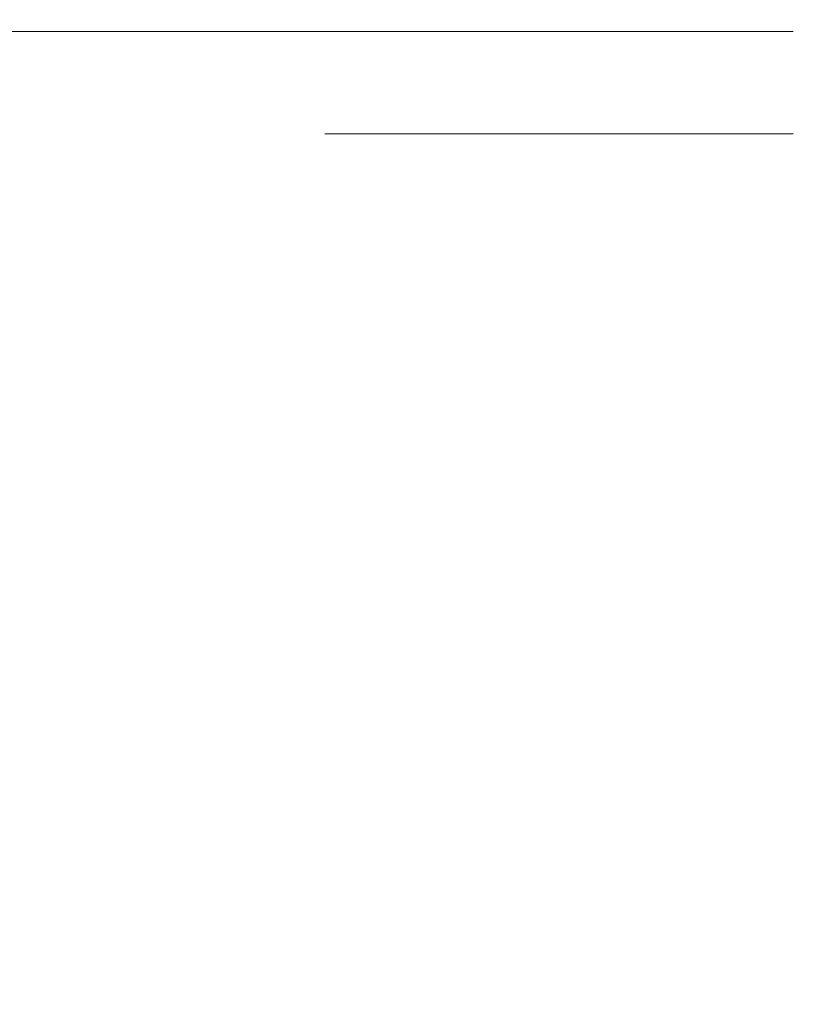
# Model space of a CAD drawing. Header units: millimetres. Extents: x 58537 to 97688, y -8921 to 14216.
# Tile 162 of 189: x 68569 to 68601, y 6589 to 6630. Entities that reach past the tile are written whole.
import ezdxf

# ---------------------------------------------------------------- set-up
doc = ezdxf.new("R2010")
doc.units = ezdxf.units.MM
doc.header["$MEASUREMENT"] = 0
doc.linetypes.add('Wipeout_Contour', pattern=[1000, 0, -1000])
doc.layers.add('Nowe_A-Armatura', color=7, linetype='Continuous')
doc.layers.add('Nowe_A-Wymiary-Zewnętrzne', color=7, linetype='Continuous')
doc.layers.add('Nowe_A-Armatura_Nr_pióra__1', color=7, linetype='Continuous', lineweight=13)
doc.layers.add('Nowe_A-Wymiary-Zewnętrzne_Nr_pióra__46', color=5, linetype='Continuous', lineweight=15)
doc.layers.add('Nowe_A-Wymiary-Zewnętrzne_Nr_pióra__45', color=7, linetype='Continuous', lineweight=15, true_color=0x40a5ff)
doc.layers.add('Nowe_A-Wymiary-Zewnętrzne_Nr_pióra__85', color=7, linetype='Continuous', lineweight=13, true_color=0x80c2ff)
doc.styles.add('STYL_AUTOMATYCZNY_2', font='arial.ttf')
doc.dimstyles.new('STYL_AUTOMATYCZNY__1', dxfattribs={"dimtxt": 125, "dimasz": 47.5, "dimexe": 0.18, "dimexo": 20, "dimgap": 0, "dimtad": 1, "dimdec": 1, "dimlfac": 0.1, "dimzin": 0, "dimdsep": 46, "dimtxsty": 'STYL_AUTOMATYCZNY_2', "dimblk": 'ARROWHEAD_11', "dimblk1": 'ARROWHEAD_11', "dimblk2": 'ARROWHEAD_11', "dimcen": 0.09, "dimclrd": 256, "dimclre": 256, "dimclrt": 5, "dimadec": 1, "dimazin": 0, "dimtfac": 1, "dimtdec": 4, "dimtmove": 0, "dimatfit": 3, "dimfxl": 0, "dimtolj": 1, "dimtzin": 0, "dimarcsym": 0})

# ---------------------------------------------------------------- blocks, each defined once
blk = doc.blocks.new('ElemPrzekroju_255')
at = {"color": 254, "linetype": 'Wipeout_Contour', "lineweight": 0, "ltscale": 206655.60547}
blk.add_wipeout([(68559.74, 6629.85), (68568.52, 6629.85), (68568.52, 6630)], dxfattribs=at).dxf.layer = 'Nowe_A-Armatura'
at = {"color": 254, "linetype": 'Wipeout_Contour', "lineweight": 0, "ltscale": 206711.074445}
blk.add_wipeout([(68581.44, 6625.67), (68586.06, 6625.67), (68586.06, 6627.47)], dxfattribs=at).dxf.layer = 'Nowe_A-Armatura'
at = {"color": 254, "linetype": 'Wipeout_Contour', "lineweight": 0, "ltscale": 206645.715396}
blk.add_wipeout([(68559.74, 6589.56), (68568.52, 6589.56), (68568.52, 6607.54)], dxfattribs=at).dxf.layer = 'Nowe_A-Armatura'
at = {"color": 254, "linetype": 'Wipeout_Contour', "lineweight": 0, "ltscale": 206706.772113}
blk.add_wipeout([(68590.91, 6589.56), (68581.44, 6571.78), (68590.91, 6571.78)], dxfattribs=at).dxf.layer = 'Nowe_A-Armatura'
at = {"color": 254, "linetype": 'Wipeout_Contour', "lineweight": 0, "ltscale": 206647.972274}
blk.add_wipeout([(68568.52, 6630), (68559.74, 6630), (68559.74, 6629.85)], dxfattribs=at).dxf.layer = 'Nowe_A-Armatura'
at = {"color": 254, "linetype": 'Wipeout_Contour', "lineweight": 0, "ltscale": 206707.740507}
blk.add_wipeout([(68586.06, 6627.47), (68581.44, 6627.47), (68581.44, 6625.67)], dxfattribs=at).dxf.layer = 'Nowe_A-Armatura'
at = {"color": 254, "linetype": 'Wipeout_Contour', "lineweight": 0, "ltscale": 206639.789394}
blk.add_wipeout([(68568.52, 6607.54), (68559.74, 6607.54), (68559.74, 6589.56)], dxfattribs=at).dxf.layer = 'Nowe_A-Armatura'
at = {"color": 254, "linetype": 'Wipeout_Contour', "lineweight": 0, "ltscale": 206700.134489}
blk.add_wipeout([(68581.44, 6589.56), (68581.44, 6571.78), (68590.91, 6589.56)], dxfattribs=at).dxf.layer = 'Nowe_A-Armatura'
at = {"color": 254, "linetype": 'Wipeout_Contour', "lineweight": 0, "ltscale": 206650.901508}
blk.add_wipeout([(68559.74, 6607.54), (68568.52, 6607.54), (68568.52, 6625.67)], dxfattribs=at).dxf.layer = 'Nowe_A-Armatura'
at = {"color": 254, "linetype": 'Wipeout_Contour', "lineweight": 0, "ltscale": 206717.074497}
blk.add_wipeout([(68590.91, 6625.67), (68581.44, 6607.54), (68590.91, 6607.54)], dxfattribs=at).dxf.layer = 'Nowe_A-Armatura'
at = {"color": 254, "linetype": 'Wipeout_Contour', "lineweight": 0, "ltscale": 206682.403956}
blk.add_wipeout([(68575.9, 6571.78), (68581.44, 6571.78), (68581.44, 6589.56)], dxfattribs=at).dxf.layer = 'Nowe_A-Armatura'
at = {"color": 254, "linetype": 'Wipeout_Contour', "lineweight": 0, "ltscale": 206736.864068}
blk.add_wipeout([(68590.91, 6571.78), (68601.29, 6571.78), (68601.29, 6589.56)], dxfattribs=at).dxf.layer = 'Nowe_A-Armatura'
at = {"color": 254, "linetype": 'Wipeout_Contour', "lineweight": 0, "ltscale": 206644.995039}
blk.add_wipeout([(68568.52, 6625.67), (68559.74, 6625.67), (68559.74, 6607.54)], dxfattribs=at).dxf.layer = 'Nowe_A-Armatura'
at = {"color": 254, "linetype": 'Wipeout_Contour', "lineweight": 0, "ltscale": 206710.480608}
blk.add_wipeout([(68581.44, 6625.67), (68581.44, 6607.54), (68590.91, 6625.67)], dxfattribs=at).dxf.layer = 'Nowe_A-Armatura'
at = {"color": 254, "linetype": 'Wipeout_Contour', "lineweight": 0, "ltscale": 206679.678565}
blk.add_wipeout([(68581.44, 6589.56), (68575.9, 6589.56), (68575.9, 6571.78)], dxfattribs=at).dxf.layer = 'Nowe_A-Armatura'
at = {"color": 254, "linetype": 'Wipeout_Contour', "lineweight": 0, "ltscale": 206729.320335}
blk.add_wipeout([(68601.29, 6589.56), (68590.91, 6589.56), (68590.91, 6571.78)], dxfattribs=at).dxf.layer = 'Nowe_A-Armatura'
at = {"color": 254, "linetype": 'Wipeout_Contour', "lineweight": 0, "ltscale": 206654.557665}
blk.add_wipeout([(68559.74, 6625.67), (68568.52, 6625.67), (68568.52, 6627.47)], dxfattribs=at).dxf.layer = 'Nowe_A-Armatura'
at = {"color": 254, "linetype": 'Wipeout_Contour', "lineweight": 0, "ltscale": 206692.707555}
blk.add_wipeout([(68575.9, 6607.54), (68581.44, 6607.54), (68581.44, 6625.67)], dxfattribs=at).dxf.layer = 'Nowe_A-Armatura'
at = {"color": 254, "linetype": 'Wipeout_Contour', "lineweight": 0, "ltscale": 206647.083106}
blk.add_wipeout([(68568.52, 6627.47), (68559.74, 6627.47), (68559.74, 6625.67)], dxfattribs=at).dxf.layer = 'Nowe_A-Armatura'
at = {"color": 254, "linetype": 'Wipeout_Contour', "lineweight": 0, "ltscale": 206690.025709}
blk.add_wipeout([(68575.9, 6625.67), (68575.9, 6607.54), (68581.44, 6625.67)], dxfattribs=at).dxf.layer = 'Nowe_A-Armatura'
at = {"color": 254, "linetype": 'Wipeout_Contour', "lineweight": 0, "ltscale": 206696.362948}
blk.add_wipeout([(68581.44, 6627.47), (68575.9, 6625.67), (68581.44, 6625.67)], dxfattribs=at).dxf.layer = 'Nowe_A-Armatura'
at = {"color": 254, "linetype": 'Wipeout_Contour', "lineweight": 0, "ltscale": 206692.113297}
blk.add_wipeout([(68575.9, 6627.47), (68575.9, 6625.67), (68581.44, 6627.47)], dxfattribs=at).dxf.layer = 'Nowe_A-Armatura'
at = {"color": 254, "linetype": 'Wipeout_Contour', "lineweight": 0, "ltscale": 206711.563021}
blk.add_wipeout([(68581.44, 6627.47), (68586.06, 6627.47), (68586.06, 6628.95)], dxfattribs=at).dxf.layer = 'Nowe_A-Armatura'
at = {"color": 254, "linetype": 'Wipeout_Contour', "lineweight": 0, "ltscale": 206708.198374}
blk.add_wipeout([(68586.06, 6628.95), (68581.44, 6628.95), (68581.44, 6627.47)], dxfattribs=at).dxf.layer = 'Nowe_A-Armatura'
at = {"color": 254, "linetype": 'Wipeout_Contour', "lineweight": 0, "ltscale": 206696.851559}
blk.add_wipeout([(68581.44, 6628.95), (68575.9, 6627.47), (68581.44, 6627.47)], dxfattribs=at).dxf.layer = 'Nowe_A-Armatura'
at = {"color": 254, "linetype": 'Wipeout_Contour', "lineweight": 0, "ltscale": 206725.328082}
blk.add_wipeout([(68586.06, 6625.67), (68590.91, 6625.67), (68590.91, 6627.47)], dxfattribs=at).dxf.layer = 'Nowe_A-Armatura'
at = {"color": 254, "linetype": 'Wipeout_Contour', "lineweight": 0, "ltscale": 206692.5712}
blk.add_wipeout([(68575.9, 6628.95), (68575.9, 6627.47), (68581.44, 6628.95)], dxfattribs=at).dxf.layer = 'Nowe_A-Armatura'
at = {"color": 254, "linetype": 'Wipeout_Contour', "lineweight": 0, "ltscale": 206721.765189}
blk.add_wipeout([(68590.91, 6627.47), (68586.06, 6627.47), (68586.06, 6625.67)], dxfattribs=at).dxf.layer = 'Nowe_A-Armatura'
at = {"layer": 'Nowe_A-Armatura_Nr_pióra__1', "color": 7, "linetype": 'Continuous', "lineweight": 13}
blk.add_line((68586.06, 6625.67), (68581.44, 6625.67), dxfattribs=at)
at = {"color": 254, "linetype": 'Wipeout_Contour', "lineweight": 0, "ltscale": 206725.816625}
blk.add_wipeout([(68586.06, 6627.47), (68590.91, 6627.47), (68590.91, 6628.95)], dxfattribs=at).dxf.layer = 'Nowe_A-Armatura'
at = {"color": 254, "linetype": 'Wipeout_Contour', "lineweight": 0, "ltscale": 206722.223026}
blk.add_wipeout([(68590.91, 6628.95), (68586.06, 6628.95), (68586.06, 6627.47)], dxfattribs=at).dxf.layer = 'Nowe_A-Armatura'
at = {"color": 254, "linetype": 'Wipeout_Contour', "lineweight": 0, "ltscale": 206711.934344}
blk.add_wipeout([(68581.44, 6628.95), (68586.06, 6628.95), (68586.06, 6629.85)], dxfattribs=at).dxf.layer = 'Nowe_A-Armatura'
at = {"color": 254, "linetype": 'Wipeout_Contour', "lineweight": 0, "ltscale": 206740.288439}
blk.add_wipeout([(68590.91, 6625.67), (68596, 6625.67), (68596, 6627.47)], dxfattribs=at).dxf.layer = 'Nowe_A-Armatura'
at = {"color": 254, "linetype": 'Wipeout_Contour', "lineweight": 0, "ltscale": 206708.513943}
blk.add_wipeout([(68581.44, 6629.85), (68581.44, 6628.95), (68586.06, 6629.85)], dxfattribs=at).dxf.layer = 'Nowe_A-Armatura'
at = {"color": 254, "linetype": 'Wipeout_Contour', "lineweight": 0, "ltscale": 206736.486637}
blk.add_wipeout([(68596, 6627.47), (68590.91, 6627.47), (68590.91, 6625.67)], dxfattribs=at).dxf.layer = 'Nowe_A-Armatura'
at = {"color": 254, "linetype": 'Wipeout_Contour', "lineweight": 0, "ltscale": 206697.222909}
blk.add_wipeout([(68581.44, 6629.85), (68575.9, 6628.95), (68581.44, 6628.95)], dxfattribs=at).dxf.layer = 'Nowe_A-Armatura'
at = {"color": 254, "linetype": 'Wipeout_Contour', "lineweight": 0, "ltscale": 206726.187922}
blk.add_wipeout([(68586.06, 6628.95), (68590.91, 6628.95), (68590.91, 6629.85)], dxfattribs=at).dxf.layer = 'Nowe_A-Armatura'
at = {"color": 254, "linetype": 'Wipeout_Contour', "lineweight": 0, "ltscale": 206747.164952}
blk.add_wipeout([(68590.91, 6607.54), (68601.29, 6607.54), (68601.29, 6625.67)], dxfattribs=at).dxf.layer = 'Nowe_A-Armatura'
at = {"color": 254, "linetype": 'Wipeout_Contour', "lineweight": 0, "ltscale": 206692.886792}
blk.add_wipeout([(68581.44, 6629.85), (68575.9, 6629.85), (68575.9, 6628.95)], dxfattribs=at).dxf.layer = 'Nowe_A-Armatura'
at = {"color": 254, "linetype": 'Wipeout_Contour', "lineweight": 0, "ltscale": 206722.538573}
blk.add_wipeout([(68590.91, 6629.85), (68586.06, 6629.85), (68586.06, 6628.95)], dxfattribs=at).dxf.layer = 'Nowe_A-Armatura'
at = {"color": 254, "linetype": 'Wipeout_Contour', "lineweight": 0, "ltscale": 206739.664993}
blk.add_wipeout([(68601.29, 6625.67), (68590.91, 6625.67), (68590.91, 6607.54)], dxfattribs=at).dxf.layer = 'Nowe_A-Armatura'
at = {"layer": 'Nowe_A-Armatura_Nr_pióra__1', "color": 7, "linetype": 'Continuous', "lineweight": 13}
blk.add_line((68590.91, 6625.67), (68586.06, 6625.67), dxfattribs=at)
at = {"color": 254, "linetype": 'Wipeout_Contour', "lineweight": 0, "ltscale": 206679.036206}
blk.add_wipeout([(68568.52, 6629.85), (68575.9, 6629.85), (68575.9, 6630)], dxfattribs=at).dxf.layer = 'Nowe_A-Armatura'
at = {"color": 254, "linetype": 'Wipeout_Contour', "lineweight": 0, "ltscale": 206740.776946}
blk.add_wipeout([(68590.91, 6627.47), (68596, 6627.47), (68596, 6628.95)], dxfattribs=at).dxf.layer = 'Nowe_A-Armatura'
at = {"color": 254, "linetype": 'Wipeout_Contour', "lineweight": 0, "ltscale": 206711.890046}
blk.add_wipeout([(68590.91, 6607.54), (68581.44, 6589.56), (68590.91, 6589.56)], dxfattribs=at).dxf.layer = 'Nowe_A-Armatura'
at = {"color": 254, "linetype": 'Wipeout_Contour', "lineweight": 0, "ltscale": 206672.79649}
blk.add_wipeout([(68575.9, 6630), (68568.52, 6630), (68568.52, 6629.85)], dxfattribs=at).dxf.layer = 'Nowe_A-Armatura'
at = {"color": 254, "linetype": 'Wipeout_Contour', "lineweight": 0, "ltscale": 206736.944441}
blk.add_wipeout([(68596, 6628.95), (68590.91, 6628.95), (68590.91, 6627.47)], dxfattribs=at).dxf.layer = 'Nowe_A-Armatura'
at = {"color": 254, "linetype": 'Wipeout_Contour', "lineweight": 0, "ltscale": 206705.276613}
blk.add_wipeout([(68581.44, 6607.54), (68581.44, 6589.56), (68590.91, 6607.54)], dxfattribs=at).dxf.layer = 'Nowe_A-Armatura'
at = {"color": 254, "linetype": 'Wipeout_Contour', "lineweight": 0, "ltscale": 206697.410538}
blk.add_wipeout([(68575.9, 6629.85), (68581.44, 6629.85), (68581.44, 6630)], dxfattribs=at).dxf.layer = 'Nowe_A-Armatura'
at = {"color": 254, "linetype": 'Wipeout_Contour', "lineweight": 0, "ltscale": 206755.885841}
blk.add_wipeout([(68596, 6625.67), (68601.29, 6625.67), (68601.29, 6627.47)], dxfattribs=at).dxf.layer = 'Nowe_A-Armatura'
at = {"color": 254, "linetype": 'Wipeout_Contour', "lineweight": 0, "ltscale": 206687.522492}
blk.add_wipeout([(68575.9, 6589.56), (68581.44, 6589.56), (68581.44, 6607.54)], dxfattribs=at).dxf.layer = 'Nowe_A-Armatura'
at = {"color": 254, "linetype": 'Wipeout_Contour', "lineweight": 0, "ltscale": 206741.981255}
blk.add_wipeout([(68590.91, 6589.56), (68601.29, 6589.56), (68601.29, 6607.54)], dxfattribs=at).dxf.layer = 'Nowe_A-Armatura'
at = {"color": 254, "linetype": 'Wipeout_Contour', "lineweight": 0, "ltscale": 206693.002269}
blk.add_wipeout([(68581.44, 6630), (68575.9, 6630), (68575.9, 6629.85)], dxfattribs=at).dxf.layer = 'Nowe_A-Armatura'
at = {"color": 254, "linetype": 'Wipeout_Contour', "lineweight": 0, "ltscale": 206751.884943}
blk.add_wipeout([(68601.29, 6627.47), (68596, 6627.47), (68596, 6625.67)], dxfattribs=at).dxf.layer = 'Nowe_A-Armatura'
at = {"color": 254, "linetype": 'Wipeout_Contour', "lineweight": 0, "ltscale": 206684.821198}
blk.add_wipeout([(68581.44, 6607.54), (68575.9, 6607.54), (68575.9, 6589.56)], dxfattribs=at).dxf.layer = 'Nowe_A-Armatura'
at = {"color": 254, "linetype": 'Wipeout_Contour', "lineweight": 0, "ltscale": 206734.461732}
blk.add_wipeout([(68601.29, 6607.54), (68590.91, 6607.54), (68590.91, 6589.56)], dxfattribs=at).dxf.layer = 'Nowe_A-Armatura'
at = {"layer": 'Nowe_A-Armatura_Nr_pióra__1', "color": 7, "linetype": 'Continuous', "lineweight": 13}
for p, q in [((68596, 6625.67), (68590.91, 6625.67)), ((68601.29, 6625.67), (68596, 6625.67))]:
    blk.add_line(p, q, dxfattribs=at)
at = {"color": 254, "linetype": 'Wipeout_Contour', "lineweight": 0, "ltscale": 206712.12196}
blk.add_wipeout([(68586.06, 6630), (68581.44, 6629.85), (68586.06, 6629.85)], dxfattribs=at).dxf.layer = 'Nowe_A-Armatura'
at = {"color": 254, "linetype": 'Wipeout_Contour', "lineweight": 0, "ltscale": 206664.028274}
blk.add_wipeout([(68568.52, 6571.78), (68575.9, 6571.78), (68575.9, 6589.56)], dxfattribs=at).dxf.layer = 'Nowe_A-Armatura'
at = {"color": 254, "linetype": 'Wipeout_Contour', "lineweight": 0, "ltscale": 206708.62941}
blk.add_wipeout([(68581.44, 6630), (68581.44, 6629.85), (68586.06, 6630)], dxfattribs=at).dxf.layer = 'Nowe_A-Armatura'
at = {"color": 254, "linetype": 'Wipeout_Contour', "lineweight": 0, "ltscale": 206659.47147}
blk.add_wipeout([(68575.9, 6589.56), (68568.52, 6589.56), (68568.52, 6571.78)], dxfattribs=at).dxf.layer = 'Nowe_A-Armatura'
at = {"color": 254, "linetype": 'Wipeout_Contour', "lineweight": 0, "ltscale": 206726.375526}
blk.add_wipeout([(68586.06, 6629.85), (68590.91, 6629.85), (68590.91, 6630)], dxfattribs=at).dxf.layer = 'Nowe_A-Armatura'
at = {"color": 254, "linetype": 'Wipeout_Contour', "lineweight": 0, "ltscale": 206669.147265}
blk.add_wipeout([(68568.52, 6589.56), (68575.9, 6589.56), (68575.9, 6607.54)], dxfattribs=at).dxf.layer = 'Nowe_A-Armatura'
at = {"color": 254, "linetype": 'Wipeout_Contour', "lineweight": 0, "ltscale": 206722.654033}
blk.add_wipeout([(68590.91, 6630), (68586.06, 6630), (68586.06, 6629.85)], dxfattribs=at).dxf.layer = 'Nowe_A-Armatura'
at = {"color": 254, "linetype": 'Wipeout_Contour', "lineweight": 0, "ltscale": 206664.614605}
blk.add_wipeout([(68575.9, 6607.54), (68568.52, 6607.54), (68568.52, 6589.56)], dxfattribs=at).dxf.layer = 'Nowe_A-Armatura'
at = {"layer": 'Nowe_A-Armatura_Nr_pióra__1', "color": 7, "linetype": 'Continuous', "lineweight": 13}
blk.add_line((68581.44, 6630), (68586.06, 6630), dxfattribs=at)
at = {"color": 254, "linetype": 'Wipeout_Contour', "lineweight": 0, "ltscale": 206741.148217}
blk.add_wipeout([(68590.91, 6628.95), (68596, 6628.95), (68596, 6629.85)], dxfattribs=at).dxf.layer = 'Nowe_A-Armatura'
at = {"color": 254, "linetype": 'Wipeout_Contour', "lineweight": 0, "ltscale": 206674.332789}
blk.add_wipeout([(68568.52, 6607.54), (68575.9, 6607.54), (68575.9, 6625.67)], dxfattribs=at).dxf.layer = 'Nowe_A-Armatura'
at = {"color": 254, "linetype": 'Wipeout_Contour', "lineweight": 0, "ltscale": 206737.259965}
blk.add_wipeout([(68596, 6629.85), (68590.91, 6629.85), (68590.91, 6628.95)], dxfattribs=at).dxf.layer = 'Nowe_A-Armatura'
at = {"color": 254, "linetype": 'Wipeout_Contour', "lineweight": 0, "ltscale": 206669.819624}
blk.add_wipeout([(68575.9, 6625.67), (68568.52, 6625.67), (68568.52, 6607.54)], dxfattribs=at).dxf.layer = 'Nowe_A-Armatura'
at = {"color": 254, "linetype": 'Wipeout_Contour', "lineweight": 0, "ltscale": 206741.335807}
blk.add_wipeout([(68590.91, 6629.85), (68596, 6629.85), (68596, 6630)], dxfattribs=at).dxf.layer = 'Nowe_A-Armatura'
at = {"color": 254, "linetype": 'Wipeout_Contour', "lineweight": 0, "ltscale": 206756.374312}
blk.add_wipeout([(68596, 6627.47), (68601.29, 6627.47), (68601.29, 6628.95)], dxfattribs=at).dxf.layer = 'Nowe_A-Armatura'
at = {"color": 254, "linetype": 'Wipeout_Contour', "lineweight": 0, "ltscale": 206677.98852}
blk.add_wipeout([(68568.52, 6625.67), (68575.9, 6625.67), (68575.9, 6627.47)], dxfattribs=at).dxf.layer = 'Nowe_A-Armatura'
at = {"color": 254, "linetype": 'Wipeout_Contour', "lineweight": 0, "ltscale": 206737.375417}
blk.add_wipeout([(68596, 6630), (68590.91, 6630), (68590.91, 6629.85)], dxfattribs=at).dxf.layer = 'Nowe_A-Armatura'
at = {"color": 254, "linetype": 'Wipeout_Contour', "lineweight": 0, "ltscale": 206752.342713}
blk.add_wipeout([(68601.29, 6628.95), (68596, 6628.95), (68596, 6627.47)], dxfattribs=at).dxf.layer = 'Nowe_A-Armatura'
at = {"color": 254, "linetype": 'Wipeout_Contour', "lineweight": 0, "ltscale": 206671.907431}
blk.add_wipeout([(68575.9, 6627.47), (68568.52, 6627.47), (68568.52, 6625.67)], dxfattribs=at).dxf.layer = 'Nowe_A-Armatura'
at = {"layer": 'Nowe_A-Armatura_Nr_pióra__1', "color": 7, "linetype": 'Continuous', "lineweight": 13}
blk.add_line((68586.06, 6630), (68590.91, 6630), dxfattribs=at)
at = {"color": 254, "linetype": 'Wipeout_Contour', "lineweight": 0, "ltscale": 206756.745555}
blk.add_wipeout([(68596, 6628.95), (68601.29, 6628.95), (68601.29, 6629.85)], dxfattribs=at).dxf.layer = 'Nowe_A-Armatura'
at = {"color": 254, "linetype": 'Wipeout_Contour', "lineweight": 0, "ltscale": 206655.046375}
blk.add_wipeout([(68559.74, 6627.47), (68568.52, 6627.47), (68568.52, 6628.95)], dxfattribs=at).dxf.layer = 'Nowe_A-Armatura'
at = {"color": 254, "linetype": 'Wipeout_Contour', "lineweight": 0, "ltscale": 206752.658214}
blk.add_wipeout([(68601.29, 6629.85), (68596, 6629.85), (68596, 6628.95)], dxfattribs=at).dxf.layer = 'Nowe_A-Armatura'
at = {"color": 254, "linetype": 'Wipeout_Contour', "lineweight": 0, "ltscale": 206647.541109}
blk.add_wipeout([(68568.52, 6628.95), (68559.74, 6628.95), (68559.74, 6627.47)], dxfattribs=at).dxf.layer = 'Nowe_A-Armatura'
at = {"color": 254, "linetype": 'Wipeout_Contour', "lineweight": 0, "ltscale": 206655.417801}
blk.add_wipeout([(68559.74, 6628.95), (68568.52, 6628.95), (68568.52, 6629.85)], dxfattribs=at).dxf.layer = 'Nowe_A-Armatura'
at = {"color": 254, "linetype": 'Wipeout_Contour', "lineweight": 0, "ltscale": 206756.93313}
blk.add_wipeout([(68596, 6629.85), (68601.29, 6629.85), (68601.29, 6630)], dxfattribs=at).dxf.layer = 'Nowe_A-Armatura'
at = {"color": 254, "linetype": 'Wipeout_Contour', "lineweight": 0, "ltscale": 206647.856771}
blk.add_wipeout([(68568.52, 6629.85), (68559.74, 6629.85), (68559.74, 6628.95)], dxfattribs=at).dxf.layer = 'Nowe_A-Armatura'
at = {"color": 254, "linetype": 'Wipeout_Contour', "lineweight": 0, "ltscale": 206752.773657}
blk.add_wipeout([(68601.29, 6630), (68596, 6630), (68596, 6629.85)], dxfattribs=at).dxf.layer = 'Nowe_A-Armatura'
at = {"layer": 'Nowe_A-Armatura_Nr_pióra__1', "color": 7, "linetype": 'Continuous', "lineweight": 13}
for p, q in [((68590.91, 6630), (68596, 6630)), ((68596, 6630), (68601.29, 6630))]:
    blk.add_line(p, q, dxfattribs=at)
at = {"color": 254, "linetype": 'Wipeout_Contour', "lineweight": 0, "ltscale": 206678.477175}
blk.add_wipeout([(68568.52, 6627.47), (68575.9, 6627.47), (68575.9, 6628.95)], dxfattribs=at).dxf.layer = 'Nowe_A-Armatura'
at = {"color": 254, "linetype": 'Wipeout_Contour', "lineweight": 0, "ltscale": 206672.365378}
blk.add_wipeout([(68575.9, 6628.95), (68568.52, 6628.95), (68568.52, 6627.47)], dxfattribs=at).dxf.layer = 'Nowe_A-Armatura'
at = {"color": 254, "linetype": 'Wipeout_Contour', "lineweight": 0, "ltscale": 206678.848559}
blk.add_wipeout([(68568.52, 6628.95), (68575.9, 6628.95), (68575.9, 6629.85)], dxfattribs=at).dxf.layer = 'Nowe_A-Armatura'
at = {"color": 254, "linetype": 'Wipeout_Contour', "lineweight": 0, "ltscale": 206672.681002}
blk.add_wipeout([(68575.9, 6629.85), (68568.52, 6629.85), (68568.52, 6628.95)], dxfattribs=at).dxf.layer = 'Nowe_A-Armatura'
at = {"layer": 'Nowe_A-Armatura_Nr_pióra__1', "color": 7, "linetype": 'Continuous', "lineweight": 13}
for p, q in [((68568.52, 6630), (68559.74, 6630)), ((68575.9, 6630), (68568.52, 6630)), ((68581.44, 6630), (68575.9, 6630))]:
    blk.add_line(p, q, dxfattribs=at)
blk = doc.blocks.new('*D980')
at = {"layer": 'Nowe_A-Wymiary-Zewnętrzne_Nr_pióra__45', "linetype": 'Continuous', "lineweight": 15, "true_color": 0x40a5ff}
for points in [[(66433.999, 8320), (66434.951, 8315.216), (66437.66, 8311.161), (66441.716, 8308.452), (66446.499, 8307.5), (66451.283, 8308.452), (66455.338, 8311.161), (66458.048, 8315.216), (66458.999, 8320), (66458.048, 8324.784), (66455.338, 8328.839), (66451.283, 8331.548), (66446.499, 8332.5), (66441.716, 8331.548), (66437.66, 8328.839), (66434.951, 8324.784)], [(66433.999, 5780), (66434.951, 5775.216), (66437.66, 5771.161), (66441.716, 5768.452), (66446.499, 5767.5), (66451.283, 5768.452), (66455.338, 5771.161), (66458.048, 5775.216), (66458.999, 5780), (66458.048, 5784.784), (66455.338, 5788.839), (66451.283, 5791.548), (66446.499, 5792.5), (66441.716, 5791.548), (66437.66, 5788.839), (66434.951, 5784.784)]]:
    blk.add_hatch(color=161, dxfattribs=at).paths.add_polyline_path(points)
at = {"layer": 'Nowe_A-Wymiary-Zewnętrzne_Nr_pióra__45', "color": 161, "linetype": 'Continuous', "lineweight": 15, "true_color": 0x40a5ff}
for centre in [(66446.499, 8320), (66446.499, 5780)]:
    blk.add_circle(centre, 12.5, dxfattribs=at)
at = {"layer": 'Nowe_A-Wymiary-Zewnętrzne_Nr_pióra__85', "color": 151, "linetype": 'Continuous', "lineweight": 13, "true_color": 0x80c2ff}
for p, q in [((66446.499, 5792.5), (66446.499, 8307.5)), ((66433.999, 5780), (66399.624, 5780)), ((66493.374, 5780), (66458.999, 5780))]:
    blk.add_line(p, q, dxfattribs=at)
at = {"layer": 'Nowe_A-Wymiary-Zewnętrzne_Nr_pióra__46', "color": 5, "lineweight": 15, "char_height": 125, "attachment_point": 7, "rotation": 90, "style": 'STYL_AUTOMATYCZNY_2'}
for s, insert in [('\\A1;{\\pql;\\fArial|b0|i0|c238|p0;\\W1.000000;21,0}', (66421.499, 7973.85)), ('\\A1;{\\pql;\\fArial|b0|i0|c238|p0;\\W1.000000;254,0}', (66421.499, 6835.505)), ('\\A1;{\\pql;\\fArial|b0|i0|c238|p0;\\W1.000000;14,0}', (66421.499, 5792.5))]:
    blk.add_mtext(s, dxfattribs=dict(at, insert=insert))
blk = doc.blocks.new('ARROWHEAD_11')
at = {"color": 0, "linetype": 'Continuous', "lineweight": 0}
blk.add_line((0, 0), (-1, 0), dxfattribs=at)
at = {"color": 0, "linetype": 'Continuous', "lineweight": 0, "const_width": 0.25, "flags": 128}
blk.add_lwpolyline([(-0.125, 0, 1), (0.125, 0, 1)], format="xyb", close=True, dxfattribs=at)
blk = doc.blocks.new('*D1021')
at = {"layer": 'Nowe_A-Wymiary-Zewnętrzne_Nr_pióra__45', "linetype": 'Continuous', "lineweight": 15, "true_color": 0x40a5ff}
for points in [[(93173.538, 7980), (93174.489, 7975.216), (93177.199, 7971.161), (93181.254, 7968.452), (93186.038, 7967.5), (93190.822, 7968.452), (93194.877, 7971.161), (93197.586, 7975.216), (93198.538, 7980), (93197.586, 7984.784), (93194.877, 7988.839), (93190.822, 7991.548), (93186.038, 7992.5), (93181.254, 7991.548), (93177.199, 7988.839), (93174.489, 7984.784)], [(93173.538, 5780), (93174.489, 5775.216), (93177.199, 5771.161), (93181.254, 5768.452), (93186.038, 5767.5), (93190.822, 5768.452), (93194.877, 5771.161), (93197.586, 5775.216), (93198.538, 5780), (93197.586, 5784.784), (93194.877, 5788.839), (93190.822, 5791.548), (93186.038, 5792.5), (93181.254, 5791.548), (93177.199, 5788.839), (93174.489, 5784.784)]]:
    blk.add_hatch(color=161, dxfattribs=at).paths.add_polyline_path(points)
at = {"layer": 'Nowe_A-Wymiary-Zewnętrzne_Nr_pióra__45', "color": 161, "linetype": 'Continuous', "lineweight": 15, "true_color": 0x40a5ff}
for centre in [(93186.038, 7980), (93186.038, 5780)]:
    blk.add_circle(centre, 12.5, dxfattribs=at)
at = {"layer": 'Nowe_A-Wymiary-Zewnętrzne_Nr_pióra__85', "color": 151, "linetype": 'Continuous', "lineweight": 13, "true_color": 0x80c2ff}
for p, q in [((93173.538, 7980), (93139.163, 7980)), ((93232.913, 7980), (93198.538, 7980)), ((93186.038, 5792.5), (93186.038, 7967.5)), ((93173.538, 5780), (93139.163, 5780)), ((93232.913, 5780), (93198.538, 5780))]:
    blk.add_line(p, q, dxfattribs=at)
at = {"layer": 'Nowe_A-Wymiary-Zewnętrzne_Nr_pióra__46', "color": 5, "lineweight": 15, "char_height": 125, "attachment_point": 7, "rotation": 90, "style": 'STYL_AUTOMATYCZNY_2'}
for s, insert in [('\\A1;{\\pql;\\fArial|b0|i0|c238|p0;\\W1.000000;220,0}', (93161.038, 6832.33)), ('\\A1;{\\pql;\\fArial|b0|i0|c238|p0;\\W1.000000;14,0}', (93161.038, 5792.5))]:
    blk.add_mtext(s, dxfattribs=dict(at, insert=insert))
blk = doc.blocks.new('*D1027')
at = {"layer": 'Nowe_A-Wymiary-Zewnętrzne_Nr_pióra__45', "linetype": 'Continuous', "lineweight": 15, "true_color": 0x40a5ff}
for points in [[(93506.731, 12845.374), (93507.682, 12840.591), (93510.392, 12836.535), (93514.447, 12833.826), (93519.231, 12832.874), (93524.014, 12833.826), (93528.07, 12836.535), (93530.779, 12840.591), (93531.731, 12845.374), (93530.779, 12850.158), (93528.07, 12854.213), (93524.014, 12856.923), (93519.231, 12857.874), (93514.447, 12856.923), (93510.392, 12854.213), (93507.682, 12850.158)], [(93506.731, -450), (93507.682, -454.784), (93510.392, -458.839), (93514.447, -461.548), (93519.231, -462.5), (93524.014, -461.548), (93528.07, -458.839), (93530.779, -454.784), (93531.731, -450), (93530.779, -445.216), (93528.07, -441.161), (93524.014, -438.452), (93519.231, -437.5), (93514.447, -438.452), (93510.392, -441.161), (93507.682, -445.216)]]:
    blk.add_hatch(color=161, dxfattribs=at).paths.add_polyline_path(points)
at = {"layer": 'Nowe_A-Wymiary-Zewnętrzne_Nr_pióra__45', "color": 161, "linetype": 'Continuous', "lineweight": 15, "true_color": 0x40a5ff}
for centre in [(93519.231, 12845.374), (93519.231, -450)]:
    blk.add_circle(centre, 12.5, dxfattribs=at)
at = {"layer": 'Nowe_A-Wymiary-Zewnętrzne_Nr_pióra__85', "color": 151, "linetype": 'Continuous', "lineweight": 13, "true_color": 0x80c2ff}
for p, q in [((93519.231, 12857.874), (93519.231, 12870.374)), ((93506.731, 12845.374), (93472.356, 12845.374)), ((93566.106, 12845.374), (93531.731, 12845.374)), ((93519.231, -437.5), (93519.231, 12832.874)), ((93506.731, -450), (93472.356, -450)), ((93566.106, -450), (93531.731, -450)), ((93519.231, -475), (93519.231, -462.5))]:
    blk.add_line(p, q, dxfattribs=at)
at = {"layer": 'Nowe_A-Wymiary-Zewnętrzne_Nr_pióra__46', "color": 5, "lineweight": 15, "insert": (93494.231, 5911.708), "char_height": 125, "attachment_point": 7, "rotation": 90, "style": 'STYL_AUTOMATYCZNY_2'}
blk.add_mtext('\\A1;{\\pql;\\fArial|b0|i0|c238|p0;\\W1.000000;1\xa0329,5}', dxfattribs=at)
blk = doc.blocks.new('*D1039')
at = {"layer": 'Nowe_A-Wymiary-Zewnętrzne_Nr_pióra__45', "linetype": 'Continuous', "lineweight": 15, "true_color": 0x40a5ff}
for points in [[(90228.509, 8320), (90229.46, 8315.216), (90232.17, 8311.161), (90236.225, 8308.452), (90241.009, 8307.5), (90245.792, 8308.452), (90249.848, 8311.161), (90252.557, 8315.216), (90253.509, 8320), (90252.557, 8324.784), (90249.848, 8328.839), (90245.792, 8331.548), (90241.009, 8332.5), (90236.225, 8331.548), (90232.17, 8328.839), (90229.46, 8324.784)], [(90228.509, 5780), (90229.46, 5775.216), (90232.17, 5771.161), (90236.225, 5768.452), (90241.009, 5767.5), (90245.792, 5768.452), (90249.848, 5771.161), (90252.557, 5775.216), (90253.509, 5780), (90252.557, 5784.784), (90249.848, 5788.839), (90245.792, 5791.548), (90241.009, 5792.5), (90236.225, 5791.548), (90232.17, 5788.839), (90229.46, 5784.784)]]:
    blk.add_hatch(color=161, dxfattribs=at).paths.add_polyline_path(points)
at = {"layer": 'Nowe_A-Wymiary-Zewnętrzne_Nr_pióra__45', "color": 161, "linetype": 'Continuous', "lineweight": 15, "true_color": 0x40a5ff}
for centre in [(90241.009, 8320), (90241.009, 5780)]:
    blk.add_circle(centre, 12.5, dxfattribs=at)
at = {"layer": 'Nowe_A-Wymiary-Zewnętrzne_Nr_pióra__85', "color": 151, "linetype": 'Continuous', "lineweight": 13, "true_color": 0x80c2ff}
for p, q in [((90241.009, 5792.5), (90241.009, 8307.5)), ((90228.509, 5780), (90194.134, 5780)), ((90287.884, 5780), (90253.509, 5780))]:
    blk.add_line(p, q, dxfattribs=at)
at = {"layer": 'Nowe_A-Wymiary-Zewnętrzne_Nr_pióra__46', "color": 5, "lineweight": 15, "char_height": 125, "attachment_point": 7, "rotation": 90, "style": 'STYL_AUTOMATYCZNY_2'}
for s, insert in [('\\A1;{\\pql;\\fArial|b0|i0|c238|p0;\\W1.000000;21,0}', (90216.009, 7973.85)), ('\\A1;{\\pql;\\fArial|b0|i0|c238|p0;\\W1.000000;254,0}', (90216.009, 6835.505)), ('\\A1;{\\pql;\\fArial|b0|i0|c238|p0;\\W1.000000;14,0}', (90216.009, 5792.5))]:
    blk.add_mtext(s, dxfattribs=dict(at, insert=insert))

msp = doc.modelspace()

# ---------------------------------------------------------------- block references
at = {"layer": 'Nowe_A-Armatura', "lineweight": 0}
msp.add_blockref('ElemPrzekroju_255', (0, 0), dxfattribs=at)

# ---------------------------------------------------------------- next in the draw order: dimensions: what is measured, and where the dimension line sits
at = {"layer": 'Nowe_A-Wymiary-Zewnętrzne', "color": 151, "linetype": 'Continuous', "lineweight": 13, "true_color": 0x80c2ff}
for base, p1, p2, picture, middle in [((93519.231, 12845.374), (63041.84, -450), (64717.212, 12845.374), '*D1027', (93431.731, 6192.829)), ((66446.499, 8320), (58537.267, 5780), (78005.072, 8320), '*D980', (66358.999, 7044.892)), ((90241.009, 8320), (58537.267, 5780), (78005.072, 8320), '*D1039', (90153.509, 7044.892)), ((93186.038, 7980), (58537.267, 5780), (64770.072, 7980), '*D1021', (93098.538, 7041.717))]:
    dim = msp.add_linear_dim(base=base, p1=p1, p2=p2, angle=90, dimstyle='STYL_AUTOMATYCZNY__1', dxfattribs=at)
    dim.commit()
    dim.dimension.update_dxf_attribs({"geometry": picture, "text_midpoint": middle, "dimtype": 160, "text_rotation": 90})

doc.saveas('drawing.dxf')
